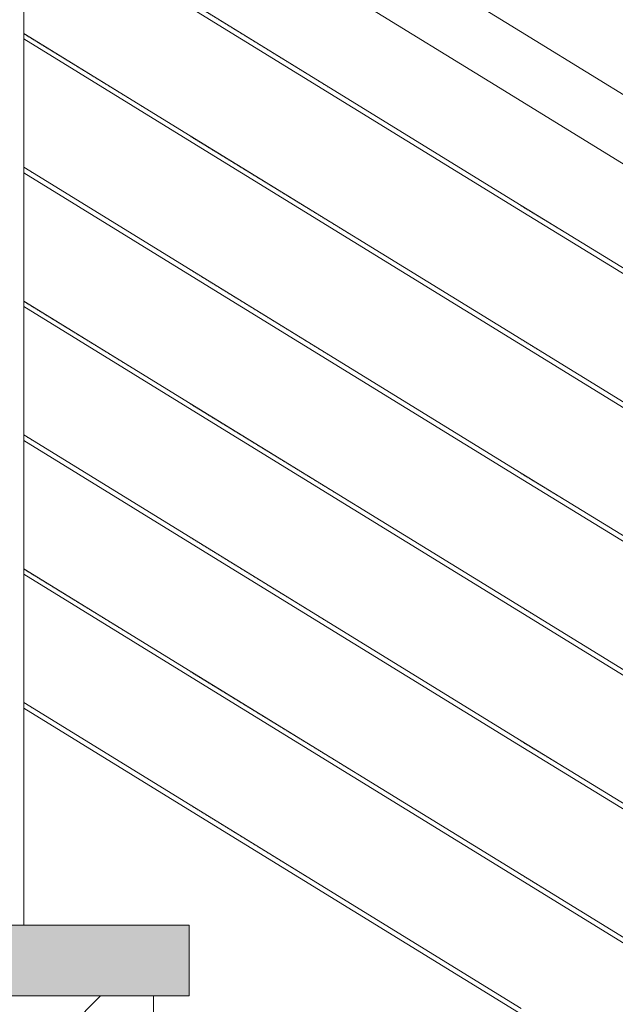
# Model space of a CAD drawing. Header units: millimetres. Extents: x -101298 to -58298, y 45839 to 66839.
# Tile 27 of 124: x -83631 to -83126, y 51191 to 52025. Entities that reach past the tile are written whole.
import ezdxf

# ---------------------------------------------------------------- set-up
doc = ezdxf.new("R2010")
doc.units = ezdxf.units.MM
doc.header["$MEASUREMENT"] = 0
doc.linetypes.add('Wipeout_Contour', pattern=[1000, 0, -1000])
doc.layers.add('Nowe_Konstrukcja - Schody', color=7, linetype='Continuous')
doc.layers.add('Nowe_Konstrukcja - Ściany zew', color=7, linetype='Continuous')
for name, color, linetype, lineweight, true_color in [('Nowe_Konstrukcja - Schody_Nr_pióra__101', 250, 'Continuous', 13, 0x333333), ('Nowe_Konstrukcja - Schody_Nr_pióra__116', 7, 'Continuous', 13, 0xcccccc), ('Nowe_Konstrukcja - Stropy_Nr_pióra__23', 7, 'Continuous', 13, 0x858585)]:
    doc.layers.add(name, color=color, linetype=linetype, lineweight=lineweight, true_color=true_color)
doc.layers.add('Nowe_Konstrukcja - Schody_Nr_pióra__3', color=7, linetype='Continuous', lineweight=13)
doc.layers.add('Nowe_Konstrukcja - Stropy_Nr_pióra__21', color=7, linetype='Continuous', lineweight=20)

msp = doc.modelspace()

# ---------------------------------------------------------------- wipeouts: each hides what was drawn before it
at = {"color": 254, "linetype": 'Wipeout_Contour', "lineweight": 0, "ltscale": 782265.280138}
msp.add_wipeout([(-83627.26, 51786.75), (-83206.21, 51527.77), (-82926.21, 51355.55), (-82672.26, 51199.35), (-82672.26, 51307.99), (-82928.31, 51465.47), (-83208.31, 51637.7), (-83627.26, 51895.39)], dxfattribs=at).dxf.layer = 'Nowe_Konstrukcja - Ściany zew'

# ---------------------------------------------------------------- next in the draw order: wipeouts: each hides what was drawn before it
at = {"color": 254, "linetype": 'Wipeout_Contour', "lineweight": 0, "ltscale": 782743.382143}
msp.add_wipeout([(-83627.26, 51900.08), (-83206.21, 51641.1), (-82926.21, 51468.88), (-82672.26, 51312.68), (-82672.26, 51421.32), (-82928.31, 51578.81), (-83208.31, 51751.03), (-83627.26, 52008.72)], dxfattribs=at).dxf.layer = 'Nowe_Konstrukcja - Ściany zew'

# ---------------------------------------------------------------- next in the draw order: wipeouts: each hides what was drawn before it
at = {"color": 254, "linetype": 'Wipeout_Contour', "lineweight": 0, "ltscale": 780835.534185}
msp.add_wipeout([(-83627.26, 51555.39), (-83627.26, 51446.75), (-83206.21, 51187.77), (-82926.21, 51015.55), (-82672.26, 50859.35), (-82672.26, 50967.99), (-82928.31, 51125.47), (-83208.31, 51297.7)], dxfattribs=at).dxf.layer = 'Nowe_Konstrukcja - Ściany zew'

# ---------------------------------------------------------------- next in the draw order: wipeouts: each hides what was drawn before it
at = {"color": 254, "linetype": 'Wipeout_Contour', "lineweight": 0, "ltscale": 781787.937327}
msp.add_wipeout([(-83627.26, 51782.05), (-83627.26, 51673.42), (-83206.21, 51414.44), (-82926.21, 51242.22), (-82672.26, 51086.01), (-82672.26, 51194.65), (-82928.31, 51352.14), (-83208.31, 51524.36)], dxfattribs=at).dxf.layer = 'Nowe_Konstrukcja - Ściany zew'

# ---------------------------------------------------------------- next in the draw order: wipeouts: each hides what was drawn before it
at = {"color": 254, "linetype": 'Wipeout_Contour', "lineweight": 0, "ltscale": 783687.046474}
msp.add_wipeout([(-83627.26, 52126.75), (-83206.21, 51867.77), (-82926.21, 51695.55), (-82672.26, 51539.35), (-82672.26, 51627.65), (-82940.36, 51792.55), (-83220.36, 51964.77), (-83627.26, 52215.05)], dxfattribs=at).dxf.layer = 'Nowe_Konstrukcja - Ściany zew'

# ---------------------------------------------------------------- next in the draw order: wipeouts: each hides what was drawn before it
at = {"color": 254, "linetype": 'Wipeout_Contour', "lineweight": 0, "ltscale": 781311.354819}
msp.add_wipeout([(-83627.26, 51668.72), (-83627.26, 51560.08), (-83206.21, 51301.1), (-82926.21, 51128.88), (-82672.26, 50972.68), (-82672.26, 51081.32), (-82928.31, 51238.81), (-83208.31, 51411.03)], dxfattribs=at).dxf.layer = 'Nowe_Konstrukcja - Ściany zew'

# ---------------------------------------------------------------- next in the draw order: linework, layer by layer
at = {"layer": 'Nowe_Konstrukcja - Schody_Nr_pióra__3', "color": 7, "linetype": 'Continuous', "lineweight": 13}
msp.add_line((-83517.26, 51086.07), (-83517.26, 51198.29), dxfattribs=at)

# ---------------------------------------------------------------- next in the draw order: wipeouts: each hides what was drawn before it
at = {"color": 254, "linetype": 'Wipeout_Contour', "lineweight": 0, "ltscale": 391420.029014}
msp.add_wipeout([(-83208.31, 51184.36), (-83208, 51184.86), (-83488, 51357.09), (-83488.31, 51356.59)], dxfattribs=at).dxf.layer = 'Nowe_Konstrukcja - Schody'
at = {"color": 254, "linetype": 'Wipeout_Contour', "lineweight": 0, "ltscale": 783222.241953}
msp.add_wipeout([(-83627.26, 52013.42), (-83206.21, 51754.44), (-82926.21, 51582.22), (-82672.26, 51426.01), (-82672.26, 51534.65), (-82928.31, 51692.14), (-83208.31, 51864.36), (-83627.26, 52122.05)], dxfattribs=at).dxf.layer = 'Nowe_Konstrukcja - Ściany zew'

# ---------------------------------------------------------------- next in the draw order: wipeouts: each hides what was drawn before it
at = {"color": 254, "linetype": 'Wipeout_Contour', "lineweight": 0, "ltscale": 393484.542269}
msp.add_wipeout([(-83677.26, 51258.29), (-83627.26, 51258.29), (-83627.26, 52259.78), (-83677.26, 52259.78)], dxfattribs=at).dxf.layer = 'Nowe_Konstrukcja - Schody'
at = {"color": 254, "linetype": 'Wipeout_Contour', "lineweight": 0, "ltscale": 391790.618858}
msp.add_wipeout([(-82940.36, 51792.55), (-82939.36, 51794.17), (-83219.36, 51966.39), (-83220.36, 51964.77)], dxfattribs=at).dxf.layer = 'Nowe_Konstrukcja - Schody'
at = {"color": 254, "linetype": 'Wipeout_Contour', "lineweight": 0, "ltscale": 391420.029572}
msp.add_wipeout([(-83207.26, 51186.07), (-83206.52, 51187.27), (-83486.52, 51359.49), (-83487.26, 51358.29)], dxfattribs=at).dxf.layer = 'Nowe_Konstrukcja - Schody'

# ---------------------------------------------------------------- next in the draw order: wipeouts: each hides what was drawn before it
at = {"color": 254, "linetype": 'Wipeout_Contour', "lineweight": 0, "ltscale": 391790.718479}
msp.add_wipeout([(-82939.36, 51794.17), (-82936.52, 51798.79), (-83216.52, 51971.01), (-83219.36, 51966.39)], dxfattribs=at).dxf.layer = 'Nowe_Konstrukcja - Schody'
at = {"color": 254, "linetype": 'Wipeout_Contour', "lineweight": 0, "ltscale": 391420.029844}
msp.add_wipeout([(-83206.52, 51187.27), (-83206.21, 51187.77), (-83486.21, 51359.99), (-83486.52, 51359.49)], dxfattribs=at).dxf.layer = 'Nowe_Konstrukcja - Schody'

# ---------------------------------------------------------------- next in the draw order: hatches: boundary and pattern name
at = {"layer": 'Nowe_Konstrukcja - Schody_Nr_pióra__116', "linetype": 'Continuous', "lineweight": 13, "true_color": 0xcccccc}
msp.add_hatch(color=254, dxfattribs=at).paths.add_polyline_path([(-83797.26, 51198.29), (-83487.26, 51198.29), (-83487.26, 51258.29), (-83797.26, 51258.29)])

# ---------------------------------------------------------------- next in the draw order: linework, layer by layer
at = {"layer": 'Nowe_Konstrukcja - Schody_Nr_pióra__3', "color": 7, "linetype": 'Continuous', "lineweight": 13}
for p, q in [((-83797.26, 51258.29), (-83487.26, 51258.29)), ((-83487.26, 51198.29), (-83487.26, 51258.29)), ((-83517.26, 51198.29), (-83487.26, 51198.29))]:
    msp.add_line(p, q, dxfattribs=at)

# ---------------------------------------------------------------- next in the draw order: wipeouts: each hides what was drawn before it
at = {"color": 254, "linetype": 'Wipeout_Contour', "lineweight": 0, "ltscale": 391790.903885}
msp.add_wipeout([(-82936.52, 51798.79), (-82932.27, 51805.7), (-83212.27, 51977.92), (-83216.52, 51971.01)], dxfattribs=at).dxf.layer = 'Nowe_Konstrukcja - Schody'
at = {"color": 254, "linetype": 'Wipeout_Contour', "lineweight": 0, "ltscale": 392404.102308}
msp.add_wipeout([(-83488, 51357.09), (-83627.26, 51442.74), (-83627.26, 51442.05), (-83488.31, 51356.59)], dxfattribs=at).dxf.layer = 'Nowe_Konstrukcja - Schody'
at = {"color": 254, "linetype": 'Wipeout_Contour', "lineweight": 0, "ltscale": 390342.83935}
msp.add_wipeout([(-82928.31, 51125.47), (-82928, 51125.97), (-83208, 51298.2), (-83208.31, 51297.7)], dxfattribs=at).dxf.layer = 'Nowe_Konstrukcja - Schody'

# ---------------------------------------------------------------- next in the draw order: wipeouts: each hides what was drawn before it
at = {"color": 254, "linetype": 'Wipeout_Contour', "lineweight": 0, "ltscale": 393105.491575}
msp.add_wipeout([(-83220.36, 51964.77), (-83219.36, 51966.39), (-83499.36, 52138.62), (-83500.36, 52137)], dxfattribs=at).dxf.layer = 'Nowe_Konstrukcja - Schody'
at = {"color": 254, "linetype": 'Wipeout_Contour', "lineweight": 0, "ltscale": 391791.148806}
msp.add_wipeout([(-82932.27, 51805.7), (-82927.26, 51813.84), (-83207.26, 51986.07), (-83212.27, 51977.92)], dxfattribs=at).dxf.layer = 'Nowe_Konstrukcja - Schody'
at = {"color": 254, "linetype": 'Wipeout_Contour', "lineweight": 0, "ltscale": 392407.068581}
msp.add_wipeout([(-83486.52, 51359.49), (-83627.26, 51446.06), (-83627.26, 51444.4), (-83487.26, 51358.29)], dxfattribs=at).dxf.layer = 'Nowe_Konstrukcja - Schody'
at = {"color": 254, "linetype": 'Wipeout_Contour', "lineweight": 0, "ltscale": 390342.849456}
msp.add_wipeout([(-82927.26, 51127.18), (-82926.52, 51128.38), (-83206.52, 51300.61), (-83207.26, 51299.4)], dxfattribs=at).dxf.layer = 'Nowe_Konstrukcja - Schody'

# ---------------------------------------------------------------- next in the draw order: wipeouts: each hides what was drawn before it
at = {"color": 254, "linetype": 'Wipeout_Contour', "lineweight": 0, "ltscale": 393105.590871}
msp.add_wipeout([(-83219.36, 51966.39), (-83216.52, 51971.01), (-83496.52, 52143.23), (-83499.36, 52138.62)], dxfattribs=at).dxf.layer = 'Nowe_Konstrukcja - Schody'
at = {"color": 254, "linetype": 'Wipeout_Contour', "lineweight": 0, "ltscale": 391791.41734}
msp.add_wipeout([(-82927.26, 51813.84), (-82922.25, 51821.99), (-83202.25, 51994.22), (-83207.26, 51986.07)], dxfattribs=at).dxf.layer = 'Nowe_Konstrukcja - Schody'
at = {"color": 254, "linetype": 'Wipeout_Contour', "lineweight": 0, "ltscale": 392408.303232}
msp.add_wipeout([(-83486.21, 51359.99), (-83627.26, 51446.75), (-83627.26, 51446.06), (-83486.52, 51359.49)], dxfattribs=at).dxf.layer = 'Nowe_Konstrukcja - Schody'
at = {"color": 254, "linetype": 'Wipeout_Contour', "lineweight": 0, "ltscale": 390342.853684}
msp.add_wipeout([(-82926.52, 51128.38), (-82926.21, 51128.88), (-83206.21, 51301.1), (-83206.52, 51300.61)], dxfattribs=at).dxf.layer = 'Nowe_Konstrukcja - Schody'

# ---------------------------------------------------------------- next in the draw order: wipeouts: each hides what was drawn before it
at = {"color": 254, "linetype": 'Wipeout_Contour', "lineweight": 0, "ltscale": 393105.775674}
msp.add_wipeout([(-83216.52, 51971.01), (-83212.27, 51977.92), (-83492.27, 52150.14), (-83496.52, 52143.23)], dxfattribs=at).dxf.layer = 'Nowe_Konstrukcja - Schody'
at = {"color": 254, "linetype": 'Wipeout_Contour', "lineweight": 0, "ltscale": 391791.668603}
msp.add_wipeout([(-82922.25, 51821.99), (-82918, 51828.9), (-83198, 52001.13), (-83202.25, 51994.22)], dxfattribs=at).dxf.layer = 'Nowe_Konstrukcja - Schody'
at = {"color": 254, "linetype": 'Wipeout_Contour', "lineweight": 0, "ltscale": 391657.74147}
msp.add_wipeout([(-83208.31, 51297.7), (-83208, 51298.2), (-83488, 51470.42), (-83488.31, 51469.92)], dxfattribs=at).dxf.layer = 'Nowe_Konstrukcja - Schody'

# ---------------------------------------------------------------- next in the draw order: wipeouts: each hides what was drawn before it
at = {"color": 254, "linetype": 'Wipeout_Contour', "lineweight": 0, "ltscale": 393106.019797}
msp.add_wipeout([(-83212.27, 51977.92), (-83207.26, 51986.07), (-83487.26, 52158.29), (-83492.27, 52150.14)], dxfattribs=at).dxf.layer = 'Nowe_Konstrukcja - Schody'
at = {"color": 254, "linetype": 'Wipeout_Contour', "lineweight": 0, "ltscale": 391791.862961}
msp.add_wipeout([(-82918, 51828.9), (-82915.16, 51833.52), (-83195.16, 52005.74), (-83198, 52001.13)], dxfattribs=at).dxf.layer = 'Nowe_Konstrukcja - Schody'
at = {"color": 254, "linetype": 'Wipeout_Contour', "lineweight": 0, "ltscale": 391657.751548}
msp.add_wipeout([(-83207.26, 51299.4), (-83206.52, 51300.61), (-83486.52, 51472.83), (-83487.26, 51471.62)], dxfattribs=at).dxf.layer = 'Nowe_Konstrukcja - Schody'

# ---------------------------------------------------------------- next in the draw order: wipeouts: each hides what was drawn before it
at = {"color": 254, "linetype": 'Wipeout_Contour', "lineweight": 0, "ltscale": 393106.287456}
msp.add_wipeout([(-83207.26, 51986.07), (-83202.25, 51994.22), (-83482.25, 52166.44), (-83487.26, 52158.29)], dxfattribs=at).dxf.layer = 'Nowe_Konstrukcja - Schody'
at = {"color": 254, "linetype": 'Wipeout_Contour', "lineweight": 0, "ltscale": 391791.968866}
msp.add_wipeout([(-82915.16, 51833.52), (-82914.16, 51835.14), (-83194.16, 52007.36), (-83195.16, 52005.74)], dxfattribs=at).dxf.layer = 'Nowe_Konstrukcja - Schody'
at = {"color": 254, "linetype": 'Wipeout_Contour', "lineweight": 0, "ltscale": 391657.755765}
msp.add_wipeout([(-83206.52, 51300.61), (-83206.21, 51301.1), (-83486.21, 51473.33), (-83486.52, 51472.83)], dxfattribs=at).dxf.layer = 'Nowe_Konstrukcja - Schody'

# ---------------------------------------------------------------- next in the draw order: wipeouts: each hides what was drawn before it
at = {"color": 254, "linetype": 'Wipeout_Contour', "lineweight": 0, "ltscale": 393106.5379}
msp.add_wipeout([(-83202.25, 51994.22), (-83198, 52001.13), (-83478, 52173.35), (-83482.25, 52166.44)], dxfattribs=at).dxf.layer = 'Nowe_Konstrukcja - Schody'
at = {"color": 254, "linetype": 'Wipeout_Contour', "lineweight": 0, "ltscale": 392641.814248}
msp.add_wipeout([(-83488, 51470.42), (-83627.26, 51556.07), (-83627.26, 51555.39), (-83488.31, 51469.92)], dxfattribs=at).dxf.layer = 'Nowe_Konstrukcja - Schody'
at = {"color": 254, "linetype": 'Wipeout_Contour', "lineweight": 0, "ltscale": 390580.933997}
msp.add_wipeout([(-82928.31, 51238.81), (-82928, 51239.31), (-83208, 51411.53), (-83208.31, 51411.03)], dxfattribs=at).dxf.layer = 'Nowe_Konstrukcja - Schody'

# ---------------------------------------------------------------- next in the draw order: wipeouts: each hides what was drawn before it
at = {"color": 254, "linetype": 'Wipeout_Contour', "lineweight": 0, "ltscale": 393106.731624}
msp.add_wipeout([(-83198, 52001.13), (-83195.16, 52005.74), (-83475.16, 52177.96), (-83478, 52173.35)], dxfattribs=at).dxf.layer = 'Nowe_Konstrukcja - Schody'
at = {"color": 254, "linetype": 'Wipeout_Contour', "lineweight": 0, "ltscale": 392644.790008}
msp.add_wipeout([(-83486.52, 51472.83), (-83627.26, 51559.39), (-83627.26, 51557.73), (-83487.26, 51471.62)], dxfattribs=at).dxf.layer = 'Nowe_Konstrukcja - Schody'
at = {"color": 254, "linetype": 'Wipeout_Contour', "lineweight": 0, "ltscale": 390580.953644}
msp.add_wipeout([(-82927.26, 51240.51), (-82926.52, 51241.72), (-83206.52, 51413.94), (-83207.26, 51412.73)], dxfattribs=at).dxf.layer = 'Nowe_Konstrukcja - Schody'

# ---------------------------------------------------------------- next in the draw order: wipeouts: each hides what was drawn before it
at = {"color": 254, "linetype": 'Wipeout_Contour', "lineweight": 0, "ltscale": 393106.837184}
msp.add_wipeout([(-83195.16, 52005.74), (-83194.16, 52007.36), (-83474.16, 52179.58), (-83475.16, 52177.96)], dxfattribs=at).dxf.layer = 'Nowe_Konstrukcja - Schody'
at = {"color": 254, "linetype": 'Wipeout_Contour', "lineweight": 0, "ltscale": 392646.028593}
msp.add_wipeout([(-83486.21, 51473.33), (-83627.26, 51560.08), (-83627.26, 51559.39), (-83486.52, 51472.83)], dxfattribs=at).dxf.layer = 'Nowe_Konstrukcja - Schody'
at = {"color": 254, "linetype": 'Wipeout_Contour', "lineweight": 0, "ltscale": 390580.961824}
msp.add_wipeout([(-82926.52, 51241.72), (-82926.21, 51242.22), (-83206.21, 51414.44), (-83206.52, 51413.94)], dxfattribs=at).dxf.layer = 'Nowe_Konstrukcja - Schody'

# ---------------------------------------------------------------- next in the draw order: linework, layer by layer
at = {"layer": 'Nowe_Konstrukcja - Schody_Nr_pióra__101', "color": 250, "linetype": 'Continuous', "lineweight": 13, "true_color": 0x333333}
for p, q in [((-82928.31, 51125.47), (-83208.31, 51297.7)), ((-82926.21, 51128.88), (-83206.21, 51301.1))]:
    msp.add_line(p, q, dxfattribs=at)

# ---------------------------------------------------------------- next in the draw order: wipeouts: each hides what was drawn before it
at = {"color": 254, "linetype": 'Wipeout_Contour', "lineweight": 0, "ltscale": 391895.834141}
msp.add_wipeout([(-83208.31, 51411.03), (-83208, 51411.53), (-83488, 51583.75), (-83488.31, 51583.25)], dxfattribs=at).dxf.layer = 'Nowe_Konstrukcja - Schody'

# ---------------------------------------------------------------- next in the draw order: wipeouts: each hides what was drawn before it
at = {"color": 254, "linetype": 'Wipeout_Contour', "lineweight": 0, "ltscale": 391895.853728}
msp.add_wipeout([(-83207.26, 51412.73), (-83206.52, 51413.94), (-83486.52, 51586.16), (-83487.26, 51584.96)], dxfattribs=at).dxf.layer = 'Nowe_Konstrukcja - Schody'

# ---------------------------------------------------------------- next in the draw order: wipeouts: each hides what was drawn before it
at = {"color": 254, "linetype": 'Wipeout_Contour', "lineweight": 0, "ltscale": 391895.861883}
msp.add_wipeout([(-83206.52, 51413.94), (-83206.21, 51414.44), (-83486.21, 51586.66), (-83486.52, 51586.16)], dxfattribs=at).dxf.layer = 'Nowe_Konstrukcja - Schody'

# ---------------------------------------------------------------- next in the draw order: linework, layer by layer
at = {"layer": 'Nowe_Konstrukcja - Schody_Nr_pióra__101', "color": 250, "linetype": 'Continuous', "lineweight": 13, "true_color": 0x333333}
for p, q in [((-83486.21, 51359.99), (-83627.26, 51446.75)), ((-83488.31, 51356.59), (-83627.26, 51442.05))]:
    msp.add_line(p, q, dxfattribs=at)

# ---------------------------------------------------------------- next in the draw order: wipeouts: each hides what was drawn before it
at = {"color": 254, "linetype": 'Wipeout_Contour', "lineweight": 0, "ltscale": 392879.905451}
msp.add_wipeout([(-83488, 51583.75), (-83627.26, 51669.41), (-83627.26, 51668.72), (-83488.31, 51583.25)], dxfattribs=at).dxf.layer = 'Nowe_Konstrukcja - Schody'
at = {"color": 254, "linetype": 'Wipeout_Contour', "lineweight": 0, "ltscale": 390819.409439}
msp.add_wipeout([(-82928.31, 51352.14), (-82928, 51352.64), (-83208, 51524.86), (-83208.31, 51524.36)], dxfattribs=at).dxf.layer = 'Nowe_Konstrukcja - Schody'

# ---------------------------------------------------------------- next in the draw order: wipeouts: each hides what was drawn before it
at = {"color": 254, "linetype": 'Wipeout_Contour', "lineweight": 0, "ltscale": 392882.890682}
msp.add_wipeout([(-83486.52, 51586.16), (-83627.26, 51672.73), (-83627.26, 51671.07), (-83487.26, 51584.96)], dxfattribs=at).dxf.layer = 'Nowe_Konstrukcja - Schody'
at = {"color": 254, "linetype": 'Wipeout_Contour', "lineweight": 0, "ltscale": 390819.438616}
msp.add_wipeout([(-82927.26, 51353.84), (-82926.52, 51355.05), (-83206.52, 51527.27), (-83207.26, 51526.07)], dxfattribs=at).dxf.layer = 'Nowe_Konstrukcja - Schody'

# ---------------------------------------------------------------- next in the draw order: wipeouts: each hides what was drawn before it
at = {"color": 254, "linetype": 'Wipeout_Contour', "lineweight": 0, "ltscale": 392884.133203}
msp.add_wipeout([(-83486.21, 51586.66), (-83627.26, 51673.42), (-83627.26, 51672.73), (-83486.52, 51586.16)], dxfattribs=at).dxf.layer = 'Nowe_Konstrukcja - Schody'
at = {"color": 254, "linetype": 'Wipeout_Contour', "lineweight": 0, "ltscale": 390819.450743}
msp.add_wipeout([(-82926.52, 51355.05), (-82926.21, 51355.55), (-83206.21, 51527.77), (-83206.52, 51527.27)], dxfattribs=at).dxf.layer = 'Nowe_Konstrukcja - Schody'

# ---------------------------------------------------------------- next in the draw order: linework, layer by layer
at = {"layer": 'Nowe_Konstrukcja - Schody_Nr_pióra__101', "color": 250, "linetype": 'Continuous', "lineweight": 13, "true_color": 0x333333}
for p, q in [((-82926.21, 51242.22), (-83206.21, 51414.44)), ((-82928.31, 51238.81), (-83208.31, 51411.03)), ((-83208.31, 51184.36), (-83488.31, 51356.59)), ((-83206.21, 51187.77), (-83486.21, 51359.99))]:
    msp.add_line(p, q, dxfattribs=at)

# ---------------------------------------------------------------- next in the draw order: wipeouts: each hides what was drawn before it
at = {"color": 254, "linetype": 'Wipeout_Contour', "lineweight": 0, "ltscale": 392134.306333}
msp.add_wipeout([(-83208.31, 51524.36), (-83208, 51524.86), (-83488, 51697.09), (-83488.31, 51696.59)], dxfattribs=at).dxf.layer = 'Nowe_Konstrukcja - Schody'

# ---------------------------------------------------------------- next in the draw order: wipeouts: each hides what was drawn before it
at = {"color": 254, "linetype": 'Wipeout_Contour', "lineweight": 0, "ltscale": 392134.335418}
msp.add_wipeout([(-83207.26, 51526.07), (-83206.52, 51527.27), (-83486.52, 51699.49), (-83487.26, 51698.29)], dxfattribs=at).dxf.layer = 'Nowe_Konstrukcja - Schody'

# ---------------------------------------------------------------- next in the draw order: wipeouts: each hides what was drawn before it
at = {"color": 254, "linetype": 'Wipeout_Contour', "lineweight": 0, "ltscale": 392134.347506}
msp.add_wipeout([(-83206.52, 51527.27), (-83206.21, 51527.77), (-83486.21, 51699.99), (-83486.52, 51699.49)], dxfattribs=at).dxf.layer = 'Nowe_Konstrukcja - Schody'

# ---------------------------------------------------------------- next in the draw order: linework, layer by layer
at = {"layer": 'Nowe_Konstrukcja - Schody_Nr_pióra__101', "color": 250, "linetype": 'Continuous', "lineweight": 13, "true_color": 0x333333}
for p, q in [((-83486.21, 51473.33), (-83627.26, 51560.08)), ((-83488.31, 51469.92), (-83627.26, 51555.39))]:
    msp.add_line(p, q, dxfattribs=at)

# ---------------------------------------------------------------- next in the draw order: wipeouts: each hides what was drawn before it
at = {"color": 254, "linetype": 'Wipeout_Contour', "lineweight": 0, "ltscale": 393118.375218}
msp.add_wipeout([(-83488, 51697.09), (-83627.26, 51782.74), (-83627.26, 51782.05), (-83488.31, 51696.59)], dxfattribs=at).dxf.layer = 'Nowe_Konstrukcja - Schody'
at = {"color": 254, "linetype": 'Wipeout_Contour', "lineweight": 0, "ltscale": 391058.264982}
msp.add_wipeout([(-82928.31, 51465.47), (-82928, 51465.97), (-83208, 51638.2), (-83208.31, 51637.7)], dxfattribs=at).dxf.layer = 'Nowe_Konstrukcja - Schody'

# ---------------------------------------------------------------- next in the draw order: wipeouts: each hides what was drawn before it
at = {"color": 254, "linetype": 'Wipeout_Contour', "lineweight": 0, "ltscale": 393121.369915}
msp.add_wipeout([(-83486.52, 51699.49), (-83627.26, 51786.06), (-83627.26, 51784.4), (-83487.26, 51698.29)], dxfattribs=at).dxf.layer = 'Nowe_Konstrukcja - Schody'
at = {"color": 254, "linetype": 'Wipeout_Contour', "lineweight": 0, "ltscale": 391058.303676}
msp.add_wipeout([(-82927.26, 51467.18), (-82926.52, 51468.38), (-83206.52, 51640.61), (-83207.26, 51639.4)], dxfattribs=at).dxf.layer = 'Nowe_Konstrukcja - Schody'

# ---------------------------------------------------------------- next in the draw order: wipeouts: each hides what was drawn before it
at = {"color": 254, "linetype": 'Wipeout_Contour', "lineweight": 0, "ltscale": 393122.616357}
msp.add_wipeout([(-83486.21, 51699.99), (-83627.26, 51786.75), (-83627.26, 51786.06), (-83486.52, 51699.49)], dxfattribs=at).dxf.layer = 'Nowe_Konstrukcja - Schody'
at = {"color": 254, "linetype": 'Wipeout_Contour', "lineweight": 0, "ltscale": 391058.319745}
msp.add_wipeout([(-82926.52, 51468.38), (-82926.21, 51468.88), (-83206.21, 51641.1), (-83206.52, 51640.61)], dxfattribs=at).dxf.layer = 'Nowe_Konstrukcja - Schody'

# ---------------------------------------------------------------- next in the draw order: linework, layer by layer
at = {"layer": 'Nowe_Konstrukcja - Schody_Nr_pióra__101', "color": 250, "linetype": 'Continuous', "lineweight": 13, "true_color": 0x333333}
for p, q in [((-82928.31, 51352.14), (-83208.31, 51524.36)), ((-82926.21, 51355.55), (-83206.21, 51527.77)), ((-83208.31, 51297.7), (-83488.31, 51469.92)), ((-83206.21, 51301.1), (-83486.21, 51473.33))]:
    msp.add_line(p, q, dxfattribs=at)

# ---------------------------------------------------------------- next in the draw order: wipeouts: each hides what was drawn before it
at = {"color": 254, "linetype": 'Wipeout_Contour', "lineweight": 0, "ltscale": 392373.157355}
msp.add_wipeout([(-83208.31, 51637.7), (-83208, 51638.2), (-83488, 51810.42), (-83488.31, 51809.92)], dxfattribs=at).dxf.layer = 'Nowe_Konstrukcja - Schody'

# ---------------------------------------------------------------- next in the draw order: wipeouts: each hides what was drawn before it
at = {"color": 254, "linetype": 'Wipeout_Contour', "lineweight": 0, "ltscale": 392373.195925}
msp.add_wipeout([(-83207.26, 51639.4), (-83206.52, 51640.61), (-83486.52, 51812.83), (-83487.26, 51811.62)], dxfattribs=at).dxf.layer = 'Nowe_Konstrukcja - Schody'

# ---------------------------------------------------------------- next in the draw order: wipeouts: each hides what was drawn before it
at = {"color": 254, "linetype": 'Wipeout_Contour', "lineweight": 0, "ltscale": 392373.211943}
msp.add_wipeout([(-83206.52, 51640.61), (-83206.21, 51641.1), (-83486.21, 51813.33), (-83486.52, 51812.83)], dxfattribs=at).dxf.layer = 'Nowe_Konstrukcja - Schody'

# ---------------------------------------------------------------- next in the draw order: linework, layer by layer
at = {"layer": 'Nowe_Konstrukcja - Schody_Nr_pióra__101', "color": 250, "linetype": 'Continuous', "lineweight": 13, "true_color": 0x333333}
for p, q in [((-83486.21, 51586.66), (-83627.26, 51673.42)), ((-83488.31, 51583.25), (-83627.26, 51668.72))]:
    msp.add_line(p, q, dxfattribs=at)

# ---------------------------------------------------------------- next in the draw order: wipeouts: each hides what was drawn before it
at = {"color": 254, "linetype": 'Wipeout_Contour', "lineweight": 0, "ltscale": 393357.22287}
msp.add_wipeout([(-83488, 51810.42), (-83627.26, 51896.07), (-83627.26, 51895.39), (-83488.31, 51809.92)], dxfattribs=at).dxf.layer = 'Nowe_Konstrukcja - Schody'
at = {"color": 254, "linetype": 'Wipeout_Contour', "lineweight": 0, "ltscale": 391297.499927}
msp.add_wipeout([(-82928.31, 51578.81), (-82928, 51579.31), (-83208, 51751.53), (-83208.31, 51751.03)], dxfattribs=at).dxf.layer = 'Nowe_Konstrukcja - Schody'

# ---------------------------------------------------------------- next in the draw order: wipeouts: each hides what was drawn before it
at = {"color": 254, "linetype": 'Wipeout_Contour', "lineweight": 0, "ltscale": 393360.227025}
msp.add_wipeout([(-83486.52, 51812.83), (-83627.26, 51899.39), (-83627.26, 51897.73), (-83487.26, 51811.62)], dxfattribs=at).dxf.layer = 'Nowe_Konstrukcja - Schody'
at = {"color": 254, "linetype": 'Wipeout_Contour', "lineweight": 0, "ltscale": 391297.548127}
msp.add_wipeout([(-82927.26, 51580.51), (-82926.52, 51581.72), (-83206.52, 51753.94), (-83207.26, 51752.73)], dxfattribs=at).dxf.layer = 'Nowe_Konstrukcja - Schody'

# ---------------------------------------------------------------- next in the draw order: wipeouts: each hides what was drawn before it
at = {"color": 254, "linetype": 'Wipeout_Contour', "lineweight": 0, "ltscale": 393361.477383}
msp.add_wipeout([(-83486.21, 51813.33), (-83627.26, 51900.08), (-83627.26, 51899.39), (-83486.52, 51812.83)], dxfattribs=at).dxf.layer = 'Nowe_Konstrukcja - Schody'
at = {"color": 254, "linetype": 'Wipeout_Contour', "lineweight": 0, "ltscale": 391297.568134}
msp.add_wipeout([(-82926.52, 51581.72), (-82926.21, 51582.22), (-83206.21, 51754.44), (-83206.52, 51753.94)], dxfattribs=at).dxf.layer = 'Nowe_Konstrukcja - Schody'

# ---------------------------------------------------------------- next in the draw order: linework, layer by layer
at = {"layer": 'Nowe_Konstrukcja - Schody_Nr_pióra__101', "color": 250, "linetype": 'Continuous', "lineweight": 13, "true_color": 0x333333}
for p, q in [((-82928.31, 51465.47), (-83208.31, 51637.7)), ((-82926.21, 51468.88), (-83206.21, 51641.1)), ((-83206.21, 51414.44), (-83486.21, 51586.66)), ((-83208.31, 51411.03), (-83488.31, 51583.25))]:
    msp.add_line(p, q, dxfattribs=at)

# ---------------------------------------------------------------- next in the draw order: wipeouts: each hides what was drawn before it
at = {"color": 254, "linetype": 'Wipeout_Contour', "lineweight": 0, "ltscale": 392612.386516}
msp.add_wipeout([(-83208.31, 51751.03), (-83208, 51751.53), (-83488, 51923.75), (-83488.31, 51923.25)], dxfattribs=at).dxf.layer = 'Nowe_Konstrukcja - Schody'

# ---------------------------------------------------------------- next in the draw order: wipeouts: each hides what was drawn before it
at = {"color": 254, "linetype": 'Wipeout_Contour', "lineweight": 0, "ltscale": 392612.43456}
msp.add_wipeout([(-83207.26, 51752.73), (-83206.52, 51753.94), (-83486.52, 51926.16), (-83487.26, 51924.96)], dxfattribs=at).dxf.layer = 'Nowe_Konstrukcja - Schody'

# ---------------------------------------------------------------- next in the draw order: wipeouts: each hides what was drawn before it
at = {"color": 254, "linetype": 'Wipeout_Contour', "lineweight": 0, "ltscale": 392612.454502}
msp.add_wipeout([(-83206.52, 51753.94), (-83206.21, 51754.44), (-83486.21, 51926.66), (-83486.52, 51926.16)], dxfattribs=at).dxf.layer = 'Nowe_Konstrukcja - Schody'

# ---------------------------------------------------------------- next in the draw order: linework, layer by layer
at = {"layer": 'Nowe_Konstrukcja - Schody_Nr_pióra__101', "color": 250, "linetype": 'Continuous', "lineweight": 13, "true_color": 0x333333}
for p, q in [((-83486.21, 51699.99), (-83627.26, 51786.75)), ((-83488.31, 51696.59), (-83627.26, 51782.05))]:
    msp.add_line(p, q, dxfattribs=at)

# ---------------------------------------------------------------- next in the draw order: wipeouts: each hides what was drawn before it
at = {"color": 254, "linetype": 'Wipeout_Contour', "lineweight": 0, "ltscale": 393596.447717}
msp.add_wipeout([(-83488, 51923.75), (-83627.26, 52009.41), (-83627.26, 52008.72), (-83488.31, 51923.25)], dxfattribs=at).dxf.layer = 'Nowe_Konstrukcja - Schody'
at = {"color": 254, "linetype": 'Wipeout_Contour', "lineweight": 0, "ltscale": 391537.113581}
msp.add_wipeout([(-82928.31, 51692.14), (-82928, 51692.64), (-83208, 51864.86), (-83208.31, 51864.36)], dxfattribs=at).dxf.layer = 'Nowe_Konstrukcja - Schody'

# ---------------------------------------------------------------- next in the draw order: wipeouts: each hides what was drawn before it
at = {"color": 254, "linetype": 'Wipeout_Contour', "lineweight": 0, "ltscale": 393599.461317}
msp.add_wipeout([(-83486.52, 51926.16), (-83627.26, 52012.73), (-83627.26, 52011.07), (-83487.26, 51924.96)], dxfattribs=at).dxf.layer = 'Nowe_Konstrukcja - Schody'
at = {"color": 254, "linetype": 'Wipeout_Contour', "lineweight": 0, "ltscale": 391537.171275}
msp.add_wipeout([(-82927.26, 51693.84), (-82926.52, 51695.05), (-83206.52, 51867.27), (-83207.26, 51866.07)], dxfattribs=at).dxf.layer = 'Nowe_Konstrukcja - Schody'

# ---------------------------------------------------------------- next in the draw order: wipeouts: each hides what was drawn before it
at = {"color": 254, "linetype": 'Wipeout_Contour', "lineweight": 0, "ltscale": 393600.715577}
msp.add_wipeout([(-83486.21, 51926.66), (-83627.26, 52013.42), (-83627.26, 52012.73), (-83486.52, 51926.16)], dxfattribs=at).dxf.layer = 'Nowe_Konstrukcja - Schody'
at = {"color": 254, "linetype": 'Wipeout_Contour', "lineweight": 0, "ltscale": 391537.195214}
msp.add_wipeout([(-82926.52, 51695.05), (-82926.21, 51695.55), (-83206.21, 51867.77), (-83206.52, 51867.27)], dxfattribs=at).dxf.layer = 'Nowe_Konstrukcja - Schody'

# ---------------------------------------------------------------- next in the draw order: linework, layer by layer
at = {"layer": 'Nowe_Konstrukcja - Schody_Nr_pióra__101', "color": 250, "linetype": 'Continuous', "lineweight": 13, "true_color": 0x333333}
for p, q in [((-83627.26, 51258.29), (-83627.26, 52259.78)), ((-82914.16, 51835.14), (-83194.16, 52007.36)), ((-83206.21, 51641.1), (-83486.21, 51813.33)), ((-83208.31, 51637.7), (-83488.31, 51809.92)), ((-82926.21, 51582.22), (-83206.21, 51754.44)), ((-82928.31, 51578.81), (-83208.31, 51751.03)), ((-83208.31, 51524.36), (-83488.31, 51696.59)), ((-83206.21, 51527.77), (-83486.21, 51699.99))]:
    msp.add_line(p, q, dxfattribs=at)

# ---------------------------------------------------------------- next in the draw order: wipeouts: each hides what was drawn before it
at = {"color": 254, "linetype": 'Wipeout_Contour', "lineweight": 0, "ltscale": 392851.993123}
msp.add_wipeout([(-83208.31, 51864.36), (-83208, 51864.86), (-83488, 52037.09), (-83488.31, 52036.59)], dxfattribs=at).dxf.layer = 'Nowe_Konstrukcja - Schody'

# ---------------------------------------------------------------- next in the draw order: wipeouts: each hides what was drawn before it
at = {"color": 254, "linetype": 'Wipeout_Contour', "lineweight": 0, "ltscale": 392852.05063}
msp.add_wipeout([(-83207.26, 51866.07), (-83206.52, 51867.27), (-83486.52, 52039.49), (-83487.26, 52038.29)], dxfattribs=at).dxf.layer = 'Nowe_Konstrukcja - Schody'

# ---------------------------------------------------------------- next in the draw order: wipeouts: each hides what was drawn before it
at = {"color": 254, "linetype": 'Wipeout_Contour', "lineweight": 0, "ltscale": 392852.074492}
msp.add_wipeout([(-83206.52, 51867.27), (-83206.21, 51867.77), (-83486.21, 52039.99), (-83486.52, 52039.49)], dxfattribs=at).dxf.layer = 'Nowe_Konstrukcja - Schody'

# ---------------------------------------------------------------- next in the draw order: hatches: boundary and pattern name
at = {"layer": 'Nowe_Konstrukcja - Stropy_Nr_pióra__23', "linetype": 'Continuous', "lineweight": 13, "true_color": 0x858585}
h = msp.add_hatch(dxfattribs=at)
h.set_pattern_fill('Beton_zbrojony_0001', color=252, style=0, pattern_type=2)
h.set_pattern_definition([(45, (0, 0), (-91.92388, 91.92388), []), (45, (-45.96, 45.96), (-91.92388, 91.92388), [97.5, -32.5])])
h.paths.add_polyline_path([(-86767.79, 51887.18), (-86767.79, 51687.18), (-86527.79, 51687.18), (-84973.84, 51687.18), (-84822.31, 51593.98), (-84637.26, 51480.15), (-84511.21, 51402.62), (-84357.26, 51307.93), (-84231.21, 51230.4), (-84077.26, 51135.71), (-83951.21, 51058.17), (-83797.26, 50963.48), (-83671.21, 50885.95), (-83517.26, 50791.26), (-83391.21, 50713.73), (-83237.26, 50619.04), (-83111.21, 50541.51), (-82957.26, 50446.82), (-82907.26, 50416.07), (-82907.26, 50249.4), (-82907.26, 49719.59), (-82647.26, 49719.59), (-82647.26, 50568.4), (-82647.26, 50569.4), (-82677.26, 50569.4), (-82677.26, 50681.62), (-82957.26, 50681.62), (-82957.26, 50853.84), (-83237.26, 50853.84), (-83237.26, 51026.07), (-83517.26, 51026.07), (-83517.26, 51198.29), (-83797.26, 51198.29), (-83797.26, 51370.51), (-84077.26, 51370.51), (-84077.26, 51542.73), (-84357.26, 51542.73), (-84357.26, 51714.96), (-84637.26, 51714.96), (-84637.26, 51774.96), (-84637.26, 51887.18)])

# ---------------------------------------------------------------- next in the draw order: linework, layer by layer
at = {"layer": 'Nowe_Konstrukcja - Schody_Nr_pióra__101', "color": 250, "linetype": 'Continuous', "lineweight": 13, "true_color": 0x333333}
for p, q in [((-83194.16, 52007.36), (-83474.16, 52179.58)), ((-83220.36, 51964.77), (-83500.36, 52137)), ((-83206.21, 51867.77), (-83486.21, 52039.99)), ((-83208.31, 51864.36), (-83488.31, 52036.59)), ((-83486.21, 51926.66), (-83627.26, 52013.42)), ((-83488.31, 51923.25), (-83627.26, 52008.72)), ((-82940.36, 51792.55), (-83220.36, 51964.77)), ((-83208.31, 51751.03), (-83488.31, 51923.25)), ((-83206.21, 51754.44), (-83486.21, 51926.66)), ((-83486.21, 51813.33), (-83627.26, 51900.08)), ((-83488.31, 51809.92), (-83627.26, 51895.39)), ((-82928.31, 51692.14), (-83208.31, 51864.36)), ((-82926.21, 51695.55), (-83206.21, 51867.77))]:
    msp.add_line(p, q, dxfattribs=at)
at = {"layer": 'Nowe_Konstrukcja - Stropy_Nr_pióra__21', "color": 7, "linetype": 'Continuous', "lineweight": 20, "flags": 128}
msp.add_lwpolyline([(-82647.26, 49719.59), (-82647.26, 50568.4), (-82647.26, 50569.4), (-82677.26, 50569.4), (-82677.26, 50681.62), (-82957.26, 50681.62), (-82957.26, 50853.84), (-83237.26, 50853.84), (-83237.26, 51026.07), (-83517.26, 51026.07), (-83517.26, 51198.29), (-83797.26, 51198.29), (-83797.26, 51370.51), (-84077.26, 51370.51), (-84077.26, 51542.73), (-84357.26, 51542.73), (-84357.26, 51714.96), (-84637.26, 51714.96), (-84637.26, 51774.96), (-84637.26, 51887.18), (-86767.79, 51887.18)], dxfattribs=at)

doc.saveas('drawing.dxf')
